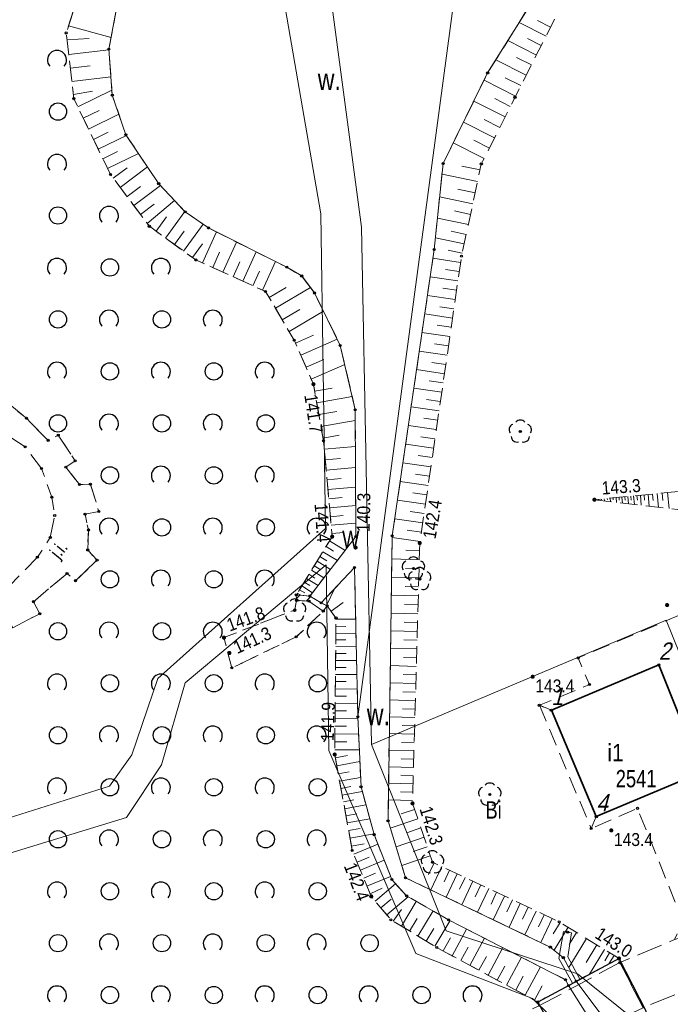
# Model space of a CAD drawing. Header units: metres. Extents: x 5548743 to 5556416, y 5707500 to 5714000.
# Tile 172 of 244: x 5554220 to 5554276, y 5710543 to 5710629. Entities that reach past the tile are written whole.
import ezdxf
from ezdxf.enums import TextEntityAlignment as Align

# ---------------------------------------------------------------- set-up
doc = ezdxf.new("R2010")
doc.units = ezdxf.units.M
for name, pattern in [('0.75_0.75', [1.5, 0.75, -0.75]), ('1.5_0.75', [2.25, 1.5, -0.75]), ('2.25_0.75', [3, 2.25, -0.75])]:
    doc.linetypes.add(name, pattern=pattern)
doc.layers.get('0').update_dxf_attribs({"color": 2, "lineweight": 5})
doc.styles.get("Standard").update_dxf_attribs({"font": 'Working1250', "width": 0.75})
doc.linetypes.add('otdn_1000', pattern='A,7,0,[21,ksztalty.shx,S=0.7,R=0,X=0,Y=0]', length=7)

# ---------------------------------------------------------------- blocks, each defined once
blk = doc.blocks.new('PUNKTBUD')
at = {"color": 0}
blk.add_circle((0, 0), 0.09, dxfattribs=at)
blk = doc.blocks.new('PW01')
at = {"linetype": 'Continuous', "lineweight": 13}
h = blk.add_hatch(color=0, dxfattribs=at)
edge = h.paths.add_edge_path()
edge.add_arc((0, 0), 0.18, 0, 360)
blk = doc.blocks.new('OP021')
at = {"linetype": 'Continuous', "lineweight": 13}
h = blk.add_hatch(color=0, dxfattribs=at)
edge = h.paths.add_edge_path()
edge.add_arc((0, 0), 0.1, 0, 360)
at = {"color": 0, "linetype": 'Continuous', "lineweight": -3}
for centre, start, end in [((0, 0.5), 38.316, 141.684), ((-0.476, 0.154), 110.388, 213.756), ((0.476, 0.154), 326.244, 69.612), ((-0.294, -0.404), 182.272, 285.64), ((0.294, -0.404), 254.36, 357.728), ((0.294, -0.404), 254.36, 357.728)]:
    blk.add_arc(centre, 0.5, start, end, dxfattribs=at)
blk = doc.blocks.new('OTZK1')
at = {"color": 0, "linetype": 'Continuous'}
blk.add_circle((0, 0), 0.75, dxfattribs=at)
blk = doc.blocks.new('OTZK2')
at = {"color": 0, "linetype": 'Continuous'}
blk.add_arc((0, 0), 0.825, 318.85, 221.162, dxfattribs=at)
blk = doc.blocks.new('PIKIETAW1891')
at = {"color": 0}
blk.add_circle((0, 0), 0.09, dxfattribs=at)

msp = doc.modelspace()

# ---------------------------------------------------------------- linework, layer by layer
at = {"layer": '000 Inne (niezydentyfikowane)', "color": 7, "linetype": 'CONTINUOUS', "lineweight": 18, "flags": 128}
for points in [[(5554224.34, 5710628.02), (5554228.02, 5710627.01)], [(5554265.71, 5710627.13), (5554263.38, 5710628.31)], [(5554266.1, 5710627.91), (5554264.98, 5710628.49)], [(5554224.21, 5710626.8), (5554226.12, 5710626.91)], [(5554264.88, 5710625.49), (5554262.4, 5710626.74)], [(5554265.3, 5710626.32), (5554264.1, 5710626.93)], [(5554224.36, 5710625.54), (5554227.83, 5710625.94)], [(5554263.99, 5710623.75), (5554261.36, 5710625.08)], [(5554264.44, 5710624.63), (5554263.16, 5710625.28)], [(5554224.49, 5710624.35), (5554226.21, 5710624.55)], [(5554224.63, 5710623.2), (5554228.01, 5710623.59)], [(5554263.07, 5710621.93), (5554260.34, 5710623.32)], [(5554263.53, 5710622.84), (5554262.18, 5710623.53)], [(5554224.76, 5710622.06), (5554226.42, 5710622.36)], [(5554225.14, 5710621.01), (5554228.1, 5710622.44)], [(5554262.16, 5710620.13), (5554259.45, 5710621.5)], [(5554262.61, 5710621.03), (5554261.26, 5710621.72)], [(5554225.62, 5710620.02), (5554226.99, 5710620.68)], [(5554226.07, 5710619.08), (5554228.7, 5710620.36)], [(5554261.25, 5710618.33), (5554258.56, 5710619.69)], [(5554261.7, 5710619.23), (5554260.35, 5710619.91)], [(5554226.5, 5710618.19), (5554227.76, 5710618.8)], [(5554226.91, 5710617.34), (5554229.36, 5710618.52)], [(5554260.34, 5710616.53), (5554257.67, 5710617.88)], [(5554260.8, 5710617.44), (5554259.46, 5710618.11)], [(5554227.31, 5710616.51), (5554228.59, 5710617.13)], [(5554227.72, 5710615.67), (5554230.4, 5710616.96)], [(5554228.21, 5710614.82), (5554229.42, 5710615.73)], [(5554228.81, 5710614.03), (5554231.18, 5710615.8)], [(5554259.77, 5710614.53), (5554256.7, 5710615.19)], [(5554259.99, 5710615.54), (5554258.42, 5710615.88)], [(5554229.41, 5710613.24), (5554230.57, 5710614.11)], [(5554229.99, 5710612.46), (5554232.3, 5710614.19)], [(5554259.56, 5710613.55), (5554258.08, 5710613.87)], [(5554231.16, 5710610.89), (5554233.53, 5710612.89)], [(5554259.36, 5710612.6), (5554256.49, 5710613.22)], [(5554230.57, 5710611.69), (5554231.77, 5710612.59)], [(5554232.75, 5710609.64), (5554234.42, 5710611.94)], [(5554259.16, 5710611.69), (5554257.78, 5710611.99)], [(5554231.93, 5710610.23), (5554232.82, 5710611.47)], [(5554258.98, 5710610.81), (5554256.3, 5710611.38)], [(5554233.53, 5710609.08), (5554234.37, 5710610.23)], [(5554234.31, 5710608.52), (5554235.99, 5710610.85)], [(5554235.94, 5710607.49), (5554237.15, 5710610.17)], [(5554258.79, 5710609.96), (5554257.5, 5710610.24)], [(5554237.72, 5710606.69), (5554238.9, 5710609.3)], [(5554258.62, 5710609.14), (5554256.12, 5710609.67)], [(5554235.08, 5710607.96), (5554235.95, 5710609.15)], [(5554236.83, 5710607.09), (5554237.43, 5710608.41)], [(5554239.45, 5710605.91), (5554240.6, 5710608.45)], [(5554258.45, 5710608.34), (5554257.24, 5710608.6)], [(5554238.59, 5710606.3), (5554239.17, 5710607.58)], [(5554241.14, 5710605.14), (5554242.26, 5710607.62)], [(5554258.31, 5710607.54), (5554255.91, 5710607.89)], [(5554240.3, 5710605.52), (5554240.87, 5710606.77)], [(5554258.19, 5710606.74), (5554256.99, 5710606.91)], [(5554258.08, 5710605.94), (5554255.67, 5710606.29)], [(5554241.72, 5710604.49), (5554243.19, 5710605.35)], [(5554242.27, 5710603.56), (5554245.3, 5710605.35)], [(5554257.96, 5710605.13), (5554256.76, 5710605.31)], [(5554257.84, 5710604.33), (5554255.44, 5710604.68)], [(5554242.85, 5710602.57), (5554244.38, 5710603.47)], [(5554243.45, 5710601.56), (5554246.42, 5710603.31)], [(5554257.73, 5710603.53), (5554256.52, 5710603.7)], [(5554257.61, 5710602.72), (5554255.2, 5710603.08)], [(5554257.49, 5710601.92), (5554256.29, 5710602.1)], [(5554244, 5710600.55), (5554245.56, 5710601.23)], [(5554244.46, 5710599.51), (5554247.62, 5710600.89)], [(5554257.38, 5710601.12), (5554254.96, 5710601.47)], [(5554257.14, 5710599.51), (5554254.73, 5710599.86)], [(5554257.26, 5710600.31), (5554256.05, 5710600.49)], [(5554244.92, 5710598.46), (5554246.46, 5710599.13)], [(5554245.37, 5710597.42), (5554248.27, 5710598.69)], [(5554256.91, 5710597.9), (5554254.49, 5710598.25)], [(5554257.02, 5710598.7), (5554255.82, 5710598.88)], [(5554245.66, 5710596.4), (5554247.17, 5710596.66)], [(5554256.67, 5710596.29), (5554254.26, 5710596.64)], [(5554256.79, 5710597.1), (5554255.58, 5710597.27)], [(5554245.85, 5710595.38), (5554248.91, 5710595.92)], [(5554256.55, 5710595.48), (5554255.35, 5710595.66)], [(5554256.44, 5710594.68), (5554254.02, 5710595.03)], [(5554246.03, 5710594.36), (5554247.59, 5710594.64)], [(5554256.32, 5710593.87), (5554255.11, 5710594.05)], [(5554246.21, 5710593.32), (5554249.18, 5710593.85)], [(5554256.2, 5710593.07), (5554253.78, 5710593.42)], [(5554246.39, 5710592.32), (5554247.79, 5710592.57)], [(5554256.08, 5710592.26), (5554254.87, 5710592.44)], [(5554246.5, 5710591.36), (5554249.19, 5710591.61)], [(5554255.97, 5710591.45), (5554253.55, 5710591.8)], [(5554246.58, 5710590.45), (5554247.89, 5710590.56)], [(5554255.85, 5710590.64), (5554254.64, 5710590.82)], [(5554246.66, 5710589.56), (5554249.2, 5710589.79)], [(5554255.73, 5710589.84), (5554253.31, 5710590.19)], [(5554246.74, 5710588.7), (5554247.97, 5710588.82)], [(5554255.61, 5710589.03), (5554254.4, 5710589.21)], [(5554246.81, 5710587.87), (5554249.21, 5710588.09)], [(5554255.5, 5710588.22), (5554253.07, 5710588.57)], [(5554246.88, 5710587.06), (5554248.05, 5710587.17)], [(5554255.38, 5710587.41), (5554254.17, 5710587.59)], [(5554270.75, 5710587.07), (5554270.77, 5710586.89)], [(5554271.01, 5710587.1), (5554271.02, 5710586.98)], [(5554271.26, 5710587.12), (5554271.29, 5710586.82)], [(5554271.52, 5710587.15), (5554271.53, 5710586.97)], [(5554271.77, 5710587.17), (5554271.81, 5710586.76)], [(5554272.03, 5710587.2), (5554272.05, 5710586.96)], [(5554272.28, 5710587.22), (5554272.33, 5710586.7)], [(5554272.54, 5710587.25), (5554272.57, 5710586.96)], [(5554272.79, 5710587.27), (5554272.85, 5710586.64)], [(5554273.05, 5710587.3), (5554273.08, 5710586.95)], [(5554273.3, 5710587.32), (5554273.37, 5710586.58)], [(5554273.58, 5710587.35), (5554273.62, 5710586.94)], [(5554273.88, 5710587.38), (5554273.96, 5710586.51)], [(5554274.2, 5710587.41), (5554274.24, 5710586.94)], [(5554274.55, 5710587.44), (5554274.64, 5710586.42)], [(5554274.92, 5710587.48), (5554274.98, 5710586.93)], [(5554275.33, 5710587.52), (5554275.44, 5710586.33)], [(5554275.77, 5710587.56), (5554275.83, 5710586.92)], [(5554276.24, 5710587.61), (5554276.38, 5710586.22)], [(5554246.95, 5710586.28), (5554249.22, 5710586.48)], [(5554255.26, 5710586.6), (5554252.83, 5710586.96)], [(5554269.99, 5710587), (5554269.99, 5710586.99)], [(5554270.24, 5710587.02), (5554270.25, 5710586.95)], [(5554270.5, 5710587.05), (5554270.5, 5710586.98)], [(5554247.02, 5710585.52), (5554248.12, 5710585.62)], [(5554255.14, 5710585.8), (5554253.93, 5710585.97)], [(5554247.09, 5710584.78), (5554249.22, 5710584.97)], [(5554255.02, 5710584.99), (5554252.6, 5710585.34)], [(5554247.16, 5710584.06), (5554248.19, 5710584.15)], [(5554254.79, 5710583.38), (5554252.38, 5710583.73)], [(5554254.91, 5710584.18), (5554253.69, 5710584.36)], [(5554246.65, 5710582.94), (5554247.3, 5710582.54)], [(5554246.95, 5710583.42), (5554248.3, 5710582.59)], [(5554246.12, 5710582.07), (5554246.72, 5710581.7)], [(5554246.38, 5710582.49), (5554247.63, 5710581.73)], [(5554254.75, 5710582.59), (5554253.56, 5710582.62)], [(5554245.63, 5710581.27), (5554246.19, 5710580.93)], [(5554245.87, 5710581.67), (5554247.03, 5710580.95)], [(5554254.73, 5710581.79), (5554252.35, 5710581.86)], [(5554245.17, 5710580.53), (5554245.69, 5710580.21)], [(5554245.4, 5710580.9), (5554246.47, 5710580.23)], [(5554254.69, 5710580.22), (5554252.33, 5710580.29)], [(5554254.71, 5710581.01), (5554253.52, 5710581.04)], [(5554244.54, 5710579.52), (5554245.48, 5710578.94)], [(5554244.75, 5710579.84), (5554245.23, 5710579.55)], [(5554244.95, 5710580.18), (5554245.96, 5710579.56)], [(5554254.66, 5710579.44), (5554253.49, 5710579.47)], [(5554244.16, 5710578.9), (5554244.46, 5710578.72)], [(5554244.35, 5710579.2), (5554244.8, 5710578.93)], [(5554246.68, 5710577.84), (5554247.42, 5710579.33)], [(5554254.64, 5710578.66), (5554252.31, 5710578.73)], [(5554247.09, 5710577.33), (5554248.13, 5710578.08)], [(5554254.62, 5710577.89), (5554253.46, 5710577.92)], [(5554254.6, 5710577.12), (5554252.28, 5710577.18)], [(5554247.5, 5710576.03), (5554248.37, 5710576.02)], [(5554247.51, 5710576.66), (5554249.21, 5710576.64)], [(5554254.58, 5710576.35), (5554253.42, 5710576.38)], [(5554247.5, 5710575.44), (5554249.24, 5710575.42)], [(5554254.56, 5710575.59), (5554252.26, 5710575.65)], [(5554247.49, 5710574.86), (5554248.37, 5710574.85)], [(5554247.49, 5710574.27), (5554249.27, 5710574.25)], [(5554254.53, 5710574.82), (5554253.39, 5710574.86)], [(5554247.48, 5710573.68), (5554248.38, 5710573.67)], [(5554254.51, 5710574.07), (5554252.24, 5710574.13)], [(5554247.48, 5710573.08), (5554249.3, 5710573.06)], [(5554254.47, 5710572.56), (5554252.22, 5710572.63)], [(5554254.49, 5710573.31), (5554253.36, 5710573.34)], [(5554247.46, 5710571.86), (5554249.33, 5710571.85)], [(5554247.47, 5710572.47), (5554248.39, 5710572.47)], [(5554254.45, 5710571.82), (5554253.33, 5710571.85)], [(5554247.46, 5710571.24), (5554248.4, 5710571.24)], [(5554254.43, 5710571.07), (5554252.19, 5710571.13)], [(5554247.45, 5710570.62), (5554249.35, 5710570.6)], [(5554254.41, 5710570.33), (5554253.3, 5710570.36)], [(5554247.44, 5710569.35), (5554249.38, 5710569.33)], [(5554247.45, 5710569.99), (5554248.41, 5710569.98)], [(5554254.39, 5710569.59), (5554252.17, 5710569.65)], [(5554247.44, 5710568.7), (5554248.42, 5710568.7)], [(5554254.37, 5710568.86), (5554253.27, 5710568.89)], [(5554247.43, 5710568.05), (5554249.42, 5710568.03)], [(5554254.35, 5710568.13), (5554252.15, 5710568.19)], [(5554247.42, 5710567.39), (5554248.43, 5710567.38)], [(5554247.42, 5710566.72), (5554249.48, 5710566.7)], [(5554254.31, 5710566.68), (5554252.13, 5710566.74)], [(5554254.33, 5710567.4), (5554253.23, 5710567.43)], [(5554247.41, 5710566.04), (5554248.46, 5710566.03)], [(5554254.29, 5710565.95), (5554253.2, 5710565.98)], [(5554247.4, 5710565.34), (5554249.54, 5710565.32)], [(5554254.27, 5710565.24), (5554252.11, 5710565.3)], [(5554247.45, 5710564.64), (5554248.5, 5710564.83)], [(5554247.58, 5710563.94), (5554249.58, 5710564.31)], [(5554254.25, 5710564.52), (5554253.17, 5710564.55)], [(5554247.7, 5710563.27), (5554248.66, 5710563.44)], [(5554254.23, 5710563.81), (5554252.09, 5710563.87)], [(5554247.82, 5710562.62), (5554249.64, 5710562.95)], [(5554254.19, 5710562.39), (5554252.07, 5710562.45)], [(5554254.21, 5710563.1), (5554253.14, 5710563.13)], [(5554247.94, 5710562), (5554248.8, 5710562.16)], [(5554248.04, 5710561.42), (5554249.79, 5710561.74)], [(5554254.17, 5710561.68), (5554253.11, 5710561.71)], [(5554248.15, 5710560.83), (5554249.05, 5710561)], [(5554254.15, 5710560.95), (5554252.05, 5710561.01)], [(5554248.26, 5710560.24), (5554250.11, 5710560.58)], [(5554248.37, 5710559.63), (5554249.32, 5710559.8)], [(5554254.32, 5710560.17), (5554253.17, 5710559.78)], [(5554248.49, 5710559), (5554250.44, 5710559.36)], [(5554254.59, 5710559.37), (5554252.21, 5710558.56)], [(5554248.6, 5710558.35), (5554249.61, 5710558.53)], [(5554254.86, 5710558.57), (5554253.66, 5710558.16)], [(5554248.73, 5710557.68), (5554250.8, 5710558.06)], [(5554255.14, 5710557.76), (5554252.71, 5710556.94)], [(5554248.85, 5710557), (5554249.95, 5710557.2)], [(5554249.05, 5710556.3), (5554251.14, 5710557.16)], [(5554255.41, 5710556.95), (5554254.19, 5710556.54)], [(5554249.34, 5710555.61), (5554250.38, 5710556.04)], [(5554249.62, 5710554.91), (5554251.69, 5710555.77)], [(5554255.68, 5710556.16), (5554253.21, 5710555.32)], [(5554256.01, 5710555.54), (5554255.53, 5710554.53)], [(5554256.68, 5710555.22), (5554255.73, 5710553.21)], [(5554257.35, 5710554.91), (5554256.88, 5710553.9)], [(5554249.91, 5710554.22), (5554250.94, 5710554.65)], [(5554250.19, 5710553.54), (5554252.23, 5710554.38)], [(5554258.02, 5710554.59), (5554257.07, 5710552.57)], [(5554258.7, 5710554.27), (5554258.22, 5710553.26)], [(5554259.38, 5710553.95), (5554258.42, 5710551.92)], [(5554250.47, 5710552.86), (5554251.52, 5710553.36)], [(5554250.91, 5710552.24), (5554252.68, 5710553.73)], [(5554260.05, 5710553.64), (5554259.58, 5710552.62)], [(5554260.74, 5710553.32), (5554259.78, 5710551.28)], [(5554261.42, 5710553), (5554260.94, 5710551.97)], [(5554251.4, 5710551.65), (5554252.3, 5710552.4)], [(5554251.91, 5710551.05), (5554253.76, 5710552.61)], [(5554253.18, 5710550.07), (5554254.47, 5710552.21)], [(5554262.1, 5710552.67), (5554261.14, 5710550.62)], [(5554262.79, 5710552.35), (5554262.31, 5710551.32)], [(5554252.47, 5710550.5), (5554253.19, 5710551.52)], [(5554254.61, 5710549.21), (5554255.92, 5710551.39)], [(5554263.47, 5710552.03), (5554262.51, 5710549.97)], [(5554264.16, 5710551.71), (5554263.68, 5710550.67)], [(5554264.85, 5710551.38), (5554263.88, 5710549.31)], [(5554253.89, 5710549.64), (5554254.54, 5710550.72)], [(5554256.06, 5710548.34), (5554257.39, 5710550.55)], [(5554265.55, 5710551.06), (5554265.06, 5710550.02)], [(5554266.24, 5710550.73), (5554265.27, 5710548.65)], [(5554255.33, 5710548.77), (5554255.99, 5710549.87)], [(5554257.57, 5710547.51), (5554258.82, 5710549.82)], [(5554266.94, 5710550.39), (5554266.34, 5710549.4)], [(5554267.62, 5710549.97), (5554266.4, 5710548)], [(5554256.81, 5710547.92), (5554257.43, 5710549.07)], [(5554259.12, 5710546.67), (5554260.39, 5710549.02)], [(5554269.2, 5710549), (5554267.67, 5710546.5)], [(5554268.35, 5710549.53), (5554267.71, 5710548.49)], [(5554258.34, 5710547.09), (5554258.97, 5710548.26)], [(5554260.69, 5710545.82), (5554261.97, 5710548.21)], [(5554270.12, 5710548.44), (5554269.19, 5710546.92)], [(5554270.77, 5710548.04), (5554269.46, 5710545.91)], [(5554259.9, 5710546.25), (5554260.54, 5710547.43)], [(5554262.28, 5710544.97), (5554263.58, 5710547.38)], [(5554271.21, 5710547.77), (5554270.79, 5710547.08)], [(5554271.6, 5710547.53), (5554271.16, 5710546.81)], [(5554261.48, 5710545.4), (5554262.13, 5710546.6)], [(5554263.89, 5710544.09), (5554265.22, 5710546.55)], [(5554263.08, 5710544.53), (5554263.74, 5710545.75)], [(5554264.71, 5710543.65), (5554265.37, 5710544.89)]]:
    msp.add_lwpolyline(points, dxfattribs=at)
at = {"layer": '218-kontur użytku gruntowego', "color": 3, "linetype": 'CONTINUOUS', "lineweight": 18, "flags": 128}
for points in [[(5554249.72, 5710610.6), (5554244.61, 5710648.93)], [(5554244.61, 5710648.93), (5554249.72, 5710610.6)], [(5554239.94, 5710648), (5554246.19, 5710611.74)], [(5554246.19, 5710611.74), (5554239.94, 5710648)], [(5554246.19, 5710611.74), (5554246.61, 5710584.5)], [(5554246.61, 5710584.5), (5554246.19, 5710611.74)], [(5554250.59, 5710565.79), (5554249.72, 5710610.6)], [(5554249.72, 5710610.6), (5554250.59, 5710565.79)], [(5554246.61, 5710584.5), (5554232.08, 5710571.52)], [(5554232.08, 5710571.52), (5554246.61, 5710584.5)], [(5554234.43, 5710571.13), (5554246.65, 5710581.34)], [(5554246.65, 5710581.34), (5554234.43, 5710571.13)], [(5554246.65, 5710581.34), (5554246.88, 5710565.29)], [(5554246.88, 5710565.29), (5554246.65, 5710581.34)], [(5554276.12, 5710576.56), (5554250.59, 5710565.79)], [(5554250.59, 5710565.79), (5554276.12, 5710576.56)], [(5554290.77, 5710540.33), (5554276.12, 5710576.56)], [(5554276.12, 5710576.56), (5554290.77, 5710540.33)], [(5554232.08, 5710571.52), (5554229.82, 5710564.9)], [(5554229.82, 5710564.9), (5554232.08, 5710571.52)], [(5554232.39, 5710564.05), (5554234.43, 5710571.13)], [(5554234.43, 5710571.13), (5554232.39, 5710564.05)], [(5554257.05, 5710549.65), (5554250.59, 5710565.79)], [(5554250.59, 5710565.79), (5554257.05, 5710549.65)], [(5554229.82, 5710564.9), (5554227.89, 5710562.2)], [(5554227.89, 5710562.2), (5554229.82, 5710564.9)], [(5554246.88, 5710565.29), (5554254.42, 5710547.7)], [(5554254.42, 5710547.7), (5554246.88, 5710565.29)], [(5554229.37, 5710559.47), (5554232.39, 5710564.05)], [(5554232.39, 5710564.05), (5554229.37, 5710559.47)], [(5554227.89, 5710562.2), (5554199.34, 5710553.18)], [(5554199.34, 5710553.18), (5554227.89, 5710562.2)], [(5554199.95, 5710550.5), (5554229.37, 5710559.47)], [(5554229.37, 5710559.47), (5554199.95, 5710550.5)], [(5554268.44, 5710545.93), (5554257.05, 5710549.65)], [(5554257.05, 5710549.65), (5554268.44, 5710545.93)], [(5554254.42, 5710547.7), (5554264.54, 5710543.81)], [(5554264.54, 5710543.81), (5554254.42, 5710547.7)], [(5554276.29, 5710539.62), (5554268.44, 5710545.93)], [(5554268.44, 5710545.93), (5554276.29, 5710539.62)], [(5554264.54, 5710543.81), (5554271.95, 5710536.52)], [(5554271.95, 5710536.52), (5554264.54, 5710543.81)]]:
    msp.add_lwpolyline(points, dxfattribs=at)
at = {"layer": '312-budynek ewidencyjny', "color": 7, "linetype": 'CONTINUOUS', "lineweight": 35, "flags": 128}
for points in [[(5554266.17, 5710568.76), (5554275.48, 5710572.68)], [(5554275.48, 5710572.68), (5554279.21, 5710563.41)], [(5554270.06, 5710559.55), (5554266.17, 5710568.76)], [(5554279.21, 5710563.41), (5554270.06, 5710559.55)]]:
    msp.add_lwpolyline(points, dxfattribs=at)
at = {"layer": 'chodnik', "color": 7, "linetype": '1.5_0.75', "lineweight": 18, "flags": 128}
for points in [[(5554285.83, 5710580.05), (5554285.52, 5710580.03), (5554285.21, 5710580), (5554284.9, 5710579.95), (5554284.61, 5710579.91), (5554284.31, 5710579.84), (5554284, 5710579.76), (5554283.71, 5710579.68), (5554283.41, 5710579.58), (5554283.12, 5710579.47), (5554282.84, 5710579.35), (5554282.56, 5710579.22), (5554268.49, 5710573.29), (5554269.47, 5710570.99), (5554265.13, 5710569.19), (5554266.17, 5710568.76), (5554275.48, 5710572.68), (5554279.21, 5710563.41), (5554270.06, 5710559.55), (5554269.62, 5710558.53), (5554273.63, 5710560.27), (5554277.58, 5710550.46), (5554276.84, 5710548.9), (5554282.22, 5710550.49), (5554280.23, 5710551.58), (5554277.23, 5710559.06), (5554288.55, 5710563.75), (5554288.9, 5710563.9), (5554289.26, 5710564.06), (5554289.61, 5710564.23), (5554289.94, 5710564.42), (5554290.28, 5710564.61), (5554290.6, 5710564.82), (5554290.93, 5710565.04), (5554291.23, 5710565.26), (5554291.54, 5710565.5), (5554291.84, 5710565.76), (5554292.13, 5710566.01), (5554292.4, 5710566.28), (5554292.67, 5710566.56), (5554292.91, 5710566.85), (5554293.13, 5710567.17), (5554293.33, 5710567.48), (5554293.53, 5710567.82), (5554293.7, 5710568.15), (5554293.86, 5710568.49), (5554294, 5710568.84), (5554294.13, 5710569.2), (5554294.25, 5710569.55), (5554294.35, 5710569.93), (5554294.43, 5710570.3), (5554294.49, 5710570.67), (5554294.54, 5710571.04), (5554294.57, 5710571.42), (5554294.58, 5710571.9), (5554294.55, 5710572.37), (5554294.5, 5710572.84), (5554294.43, 5710573.32), (5554294.32, 5710573.78), (5554294.2, 5710574.23), (5554294.04, 5710574.68), (5554293.86, 5710575.13), (5554293.65, 5710575.55), (5554293.42, 5710575.97), (5554293.17, 5710576.37), (5554292.89, 5710576.75), (5554292.59, 5710577.13), (5554292.27, 5710577.49), (5554291.95, 5710577.83), (5554291.59, 5710578.16), (5554291.21, 5710578.46), (5554290.81, 5710578.74), (5554290.41, 5710578.99), (5554289.98, 5710579.21), (5554289.55, 5710579.42), (5554289.1, 5710579.59), (5554288.64, 5710579.74), (5554288.18, 5710579.86), (5554287.71, 5710579.95), (5554287.23, 5710580.02), (5554286.75, 5710580.05), (5554286.44, 5710580.06), (5554286.13, 5710580.06)], [(5554265.13, 5710569.19), (5554269.62, 5710558.53), (5554270.06, 5710559.55), (5554266.17, 5710568.76)]]:
    msp.add_lwpolyline(points, close=True, dxfattribs=at)
at = {"layer": 'jezdnia', "color": 7, "linetype": '2.25_0.75', "lineweight": 18, "flags": 128}
for points in [[(5554209.26, 5710567.2), (5554210.07, 5710570.43), (5554211.02, 5710572.24), (5554212.11, 5710573.27), (5554214.51, 5710574.27), (5554217.16, 5710575.38), (5554219.14, 5710576.48), (5554219.52, 5710575.91), (5554221.86, 5710577.12), (5554221.31, 5710578.16), (5554224.21, 5710580.6), (5554224.95, 5710579.98), (5554226.81, 5710581.76), (5554226, 5710582.64), (5554226.06, 5710584.37), (5554225.77, 5710585.73), (5554226.97, 5710585.97), (5554226.23, 5710588.33), (5554225.29, 5710588.3), (5554224.1, 5710589.8), (5554224.92, 5710590.35), (5554223.45, 5710592.57), (5554222.57, 5710592.13), (5554220.69, 5710594.04), (5554218.75, 5710595.63), (5554216.74, 5710596.26), (5554214.37, 5710596.63), (5554211.11, 5710596.45), (5554206.37, 5710595.74), (5554206.5, 5710592.93), (5554211.11, 5710593.66), (5554214.9, 5710593.75), (5554218.18, 5710593.13), (5554220.58, 5710591.56), (5554222, 5710589.7), (5554222.89, 5710587.2), (5554223.14, 5710585.62), (5554222.76, 5710583.71), (5554221.64, 5710582.01), (5554219.23, 5710579.53), (5554216.32, 5710577.46), (5554213.68, 5710576.03), (5554211.23, 5710574.98), (5554209.62, 5710574.22)], [(5554312.42, 5710564.71), (5554310.11, 5710558.45), (5554309.14, 5710555.6), (5554307.76, 5710551.13), (5554306.72, 5710545.8), (5554308.05, 5710535.25), (5554310.32, 5710529.72), (5554311.39, 5710529.71), (5554309.08, 5710535.53), (5554307.78, 5710544.17), (5554308.8, 5710550.42), (5554310.37, 5710555.41), (5554311.22, 5710558.08), (5554314.06, 5710565.61), (5554315.41, 5710566.6), (5554316.7, 5710566.97), (5554319.51, 5710569.36), (5554323.45, 5710571.61), (5554336.65, 5710579.67), (5554346.65, 5710588.04), (5554344.48, 5710591.49), (5554333.48, 5710582.58), (5554320.7, 5710574.89), (5554316.68, 5710572.84), (5554314.02, 5710571.97), (5554312.77, 5710571.62), (5554310.73, 5710569.38), (5554309.15, 5710567.55), (5554307.11, 5710565.76), (5554297.1, 5710557.11), (5554293.49, 5710554.64), (5554282.22, 5710550.49), (5554276.84, 5710548.9), (5554272.11, 5710546.91), (5554274.11, 5710543.01), (5554281.66, 5710546.07), (5554294.67, 5710550.67), (5554295.77, 5710549.34), (5554298.32, 5710550.98), (5554297.29, 5710552.1), (5554299.24, 5710553.4), (5554302.69, 5710556.36), (5554303.7, 5710555.21), (5554305.86, 5710557.12), (5554304.82, 5710558.21), (5554307.02, 5710560.02), (5554308.04, 5710558.88), (5554310.23, 5710560.82), (5554309.23, 5710561.94)], [(5554267.04, 5710539.62), (5554274.11, 5710543.01), (5554272.11, 5710546.91), (5554265.09, 5710543.16)]]:
    msp.add_lwpolyline(points, close=True, dxfattribs=at)
at = {"layer": 'most', "color": 7, "linetype": 'CONTINUOUS', "lineweight": 25, "flags": 128}
msp.add_lwpolyline([(5554264.99, 5710543.5), (5554267.34, 5710539.23), (5554274.4, 5710542.64), (5554272.03, 5710547.27)], close=True, dxfattribs=at)
at = {"layer": 'rów melioracyjny (poligon)', "color": 7, "linetype": '0.75_0.75', "lineweight": 18, "flags": 128}
msp.add_lwpolyline([(5554237.8, 5710575.05), (5554238.49, 5710572.43), (5554244.06, 5710575.11), (5554246.41, 5710577.35), (5554245.17, 5710578.2), (5554244.09, 5710578.28), (5554243.94, 5710577.45)], close=True, dxfattribs=at)
at = {"layer": 'skarpa nieumocniona', "color": 7, "linetype": '1.5_0.75', "lineweight": 18, "flags": 128}
for points in [[(5554241.07, 5710637.57), (5554241.92, 5710638.34), (5554242.27, 5710640.44), (5554241.78, 5710651.09), (5554241.81, 5710653.76), (5554240.5, 5710652.6), (5554239.46, 5710650.75), (5554239.4, 5710644.13), (5554239.87, 5710639.74), (5554236.1, 5710639.54), (5554231.29, 5710638.14), (5554227.48, 5710635.01), (5554225.34, 5710631.1), (5554224.14, 5710627.4), (5554224.8, 5710621.71), (5554227.97, 5710615.15), (5554231.34, 5710610.66), (5554235.37, 5710607.75), (5554241.41, 5710605.02), (5554243.89, 5710600.81), (5554245.56, 5710596.99), (5554246.43, 5710592.08), (5554247.18, 5710583.79), (5554244.07, 5710578.75), (5554245.25, 5710578.65), (5554249.23, 5710583.8), (5554249.18, 5710594.78), (5554247.88, 5710600.35), (5554245.65, 5710604.89), (5554244.54, 5710606.36), (5554243.25, 5710607.12), (5554236.46, 5710610.52), (5554234.44, 5710611.92), (5554232.15, 5710614.35), (5554229.31, 5710618.59), (5554228.13, 5710622.02), (5554227.83, 5710626), (5554228.47, 5710629.38), (5554230.01, 5710632.63), (5554231.15, 5710634.17), (5554232.61, 5710635.1), (5554236.5, 5710636.4)], [(5554241.07, 5710637.57), (5554241.92, 5710638.34), (5554242.27, 5710640.44), (5554241.78, 5710651.09), (5554241.81, 5710653.76), (5554240.5, 5710652.6), (5554239.46, 5710650.75), (5554239.4, 5710644.13), (5554239.87, 5710639.74), (5554236.1, 5710639.54), (5554231.29, 5710638.14), (5554227.48, 5710635.01), (5554225.34, 5710631.1), (5554224.14, 5710627.4), (5554224.8, 5710621.71), (5554227.97, 5710615.15), (5554231.34, 5710610.66), (5554235.37, 5710607.75), (5554241.41, 5710605.02), (5554243.89, 5710600.81), (5554245.56, 5710596.99), (5554246.43, 5710592.08), (5554247.18, 5710583.79), (5554244.07, 5710578.75), (5554245.25, 5710578.65), (5554249.23, 5710583.8), (5554249.18, 5710594.78), (5554247.88, 5710600.35), (5554245.65, 5710604.89), (5554244.54, 5710606.36), (5554243.25, 5710607.12), (5554236.46, 5710610.52), (5554234.44, 5710611.92), (5554232.15, 5710614.35), (5554229.31, 5710618.59), (5554228.13, 5710622.02), (5554227.83, 5710626), (5554228.47, 5710629.38), (5554230.01, 5710632.63), (5554231.15, 5710634.17), (5554232.61, 5710635.1), (5554236.5, 5710636.4)], [(5554260.05, 5710643.23), (5554260.25, 5710640.12), (5554263.2, 5710640.32), (5554264.85, 5710638.55), (5554264.91, 5710630.76), (5554260.65, 5710623.94), (5554256.79, 5710616.09), (5554256.02, 5710608.66), (5554252.38, 5710583.86), (5554252.02, 5710559.18), (5554253.54, 5710554.26), (5554266.08, 5710548.26), (5554267.21, 5710547.34), (5554268.32, 5710545.31), (5554272.03, 5710547.27), (5554266.84, 5710550.45), (5554255.87, 5710555.6), (5554254.14, 5710560.7), (5554254.77, 5710583.24), (5554258.39, 5710608.08), (5554260.1, 5710616.06), (5554263.02, 5710621.83), (5554267.09, 5710629.86), (5554267.29, 5710638.97), (5554264.58, 5710642.64)], [(5554260.05, 5710643.23), (5554260.25, 5710640.12), (5554263.2, 5710640.32), (5554264.85, 5710638.55), (5554264.91, 5710630.76), (5554260.65, 5710623.94), (5554256.79, 5710616.09), (5554256.02, 5710608.66), (5554252.38, 5710583.86), (5554252.02, 5710559.18), (5554253.54, 5710554.26), (5554266.08, 5710548.26), (5554267.21, 5710547.34), (5554268.32, 5710545.31), (5554272.03, 5710547.27), (5554266.84, 5710550.45), (5554255.87, 5710555.6), (5554254.14, 5710560.7), (5554254.77, 5710583.24), (5554258.39, 5710608.08), (5554260.1, 5710616.06), (5554263.02, 5710621.83), (5554267.09, 5710629.86), (5554267.29, 5710638.97), (5554264.58, 5710642.64)], [(5554269.9, 5710586.99), (5554287.85, 5710584.85), (5554290.8, 5710584.46), (5554299.66, 5710584.54), (5554307.48, 5710585.38), (5554309.53, 5710582.01), (5554312.49, 5710572.49), (5554312.77, 5710571.62), (5554314.02, 5710571.97), (5554316.87, 5710572.95), (5554311.24, 5710585.47), (5554309.18, 5710587.32), (5554300.72, 5710589.35), (5554287.64, 5710588.71)], [(5554269.9, 5710586.99), (5554287.85, 5710584.85), (5554290.8, 5710584.46), (5554299.66, 5710584.54), (5554307.48, 5710585.38), (5554309.53, 5710582.01), (5554312.49, 5710572.49), (5554312.77, 5710571.62), (5554314.02, 5710571.97), (5554316.87, 5710572.95), (5554311.24, 5710585.47), (5554309.18, 5710587.32), (5554300.72, 5710589.35), (5554287.64, 5710588.71)], [(5554253.63, 5710552.69), (5554252.34, 5710554.11), (5554250.82, 5710557.99), (5554249.68, 5710562.13), (5554249.41, 5710568.2), (5554249.11, 5710581.12), (5554246.23, 5710578.06), (5554246.75, 5710577.8), (5554247.51, 5710576.75), (5554247.4, 5710564.93), (5554248.92, 5710556.62), (5554250.56, 5710552.65), (5554252.27, 5710550.62), (5554256.25, 5710548.22), (5554264.99, 5710543.5), (5554267.66, 5710544.93), (5554267.4, 5710545.43), (5554257.26, 5710550.62)], [(5554253.63, 5710552.69), (5554252.34, 5710554.11), (5554250.82, 5710557.99), (5554249.68, 5710562.13), (5554249.41, 5710568.2), (5554249.11, 5710581.12), (5554246.23, 5710578.06), (5554246.75, 5710577.8), (5554247.51, 5710576.75), (5554247.4, 5710564.93), (5554248.92, 5710556.62), (5554250.56, 5710552.65), (5554252.27, 5710550.62), (5554256.25, 5710548.22), (5554264.99, 5710543.5), (5554267.66, 5710544.93), (5554267.4, 5710545.43), (5554257.26, 5710550.62)]]:
    msp.add_lwpolyline(points, close=True, dxfattribs=at)
at = {"layer": 'woda stojąca', "color": 141, "linetype": 'CONTINUOUS', "lineweight": 18, "flags": 128}
msp.add_lwpolyline([(5554228.47, 5710629.38), (5554227.83, 5710626), (5554228.13, 5710622.02), (5554229.31, 5710618.59), (5554232.15, 5710614.35), (5554234.44, 5710611.92), (5554236.46, 5710610.52), (5554243.25, 5710607.12), (5554244.54, 5710606.36), (5554245.65, 5710604.89), (5554247.88, 5710600.35), (5554249.18, 5710594.78), (5554249.23, 5710583.8), (5554245.25, 5710578.65), (5554246.23, 5710578.06), (5554249.11, 5710581.12), (5554249.41, 5710568.2), (5554259.05, 5710640.07)], dxfattribs=at)
msp.add_lwpolyline([(5554249.41, 5710568.2), (5554249.68, 5710562.13), (5554250.82, 5710557.99), (5554252.34, 5710554.11), (5554253.63, 5710552.69), (5554257.26, 5710550.62), (5554267.4, 5710545.43), (5554267.66, 5710544.93), (5554268.32, 5710545.31), (5554267.21, 5710547.34), (5554266.08, 5710548.26), (5554253.54, 5710554.26), (5554252.02, 5710559.18), (5554252.38, 5710583.86), (5554256.02, 5710608.66), (5554256.79, 5710616.09), (5554260.65, 5710623.94), (5554264.91, 5710630.76), (5554264.85, 5710638.55), (5554263.2, 5710640.32), (5554260.25, 5710640.12), (5554259.05, 5710640.07)], close=True, dxfattribs=at)
at = {"layer": 'zadrzewienie  zakrzewienie', "color": 7, "linetype": '1.5_0.75', "lineweight": 18, "flags": 128}
msp.add_lwpolyline([(5554234.7, 5710533.19), (5554245.25, 5710535.4), (5554254.45, 5710538.4), (5554265.09, 5710543.16), (5554264.99, 5710543.5), (5554256.25, 5710548.22), (5554252.27, 5710550.62), (5554250.56, 5710552.65), (5554248.92, 5710556.62), (5554247.4, 5710564.93), (5554247.51, 5710576.75), (5554246.75, 5710577.8), (5554246.41, 5710577.35), (5554244.06, 5710575.11), (5554238.49, 5710572.43), (5554237.8, 5710575.05), (5554243.94, 5710577.45), (5554244.09, 5710578.28), (5554244.07, 5710578.75), (5554247.18, 5710583.79), (5554246.43, 5710592.08), (5554245.56, 5710596.99), (5554243.89, 5710600.81), (5554241.41, 5710605.02), (5554235.37, 5710607.75), (5554231.34, 5710610.66), (5554227.97, 5710615.15), (5554224.8, 5710621.71), (5554224.14, 5710627.4), (5554225.34, 5710631.1), (5554227.48, 5710635.01), (5554231.29, 5710638.14), (5554236.1, 5710639.54), (5554239.87, 5710639.74), (5554239.4, 5710644.13), (5554239.46, 5710650.75), (5554240.5, 5710652.6), (5554241.81, 5710653.76), (5554239.58, 5710654.68), (5554234.37, 5710653.94), (5554224.25, 5710653.14), (5554216.14, 5710651.7), (5554209.52, 5710647.69), (5554188.34, 5710640.83), (5554196.26, 5710624.04), (5554199.26, 5710616.56), (5554203.12, 5710605.81), (5554204.7, 5710599.72), (5554206.37, 5710595.74), (5554211.11, 5710596.45), (5554214.37, 5710596.63), (5554216.74, 5710596.26), (5554218.75, 5710595.63), (5554220.69, 5710594.04), (5554222.57, 5710592.13), (5554223.45, 5710592.57), (5554224.92, 5710590.35), (5554224.1, 5710589.8), (5554225.29, 5710588.3), (5554226.23, 5710588.33), (5554226.97, 5710585.97), (5554225.77, 5710585.73), (5554226.06, 5710584.37), (5554226, 5710582.64), (5554226.81, 5710581.76), (5554224.95, 5710579.98), (5554224.21, 5710580.6), (5554221.31, 5710578.16), (5554221.86, 5710577.12), (5554219.52, 5710575.91), (5554219.14, 5710576.48), (5554217.16, 5710575.38), (5554214.51, 5710574.27), (5554212.11, 5710573.27), (5554211.02, 5710572.24), (5554210.07, 5710570.43), (5554209.26, 5710567.2), (5554209.36, 5710553.78), (5554209.22, 5710548.85), (5554209.77, 5710544.79), (5554210.79, 5710540.34), (5554212.56, 5710534.54), (5554213.38, 5710532.79), (5554211.93, 5710531.51), (5554224.88, 5710531.96), (5554224.79, 5710533.5), (5554227.82, 5710533.76), (5554227.98, 5710532.26)], close=True, dxfattribs=at)
at = {"layer": 'ściana oporowa (linia)', "color": 0, "linetype": 'otdn_1000', "lineweight": 18}
for p, q in [((5554267.235, 5710549.598), (5554266.824, 5710547.275)), ((5554267.235, 5710549.598), (5554267.58, 5710549.54)), ((5554266.824, 5710547.275), (5554268.013, 5710545.142)), ((5554268.013, 5710545.142), (5554268.32, 5710545.31))]:
    msp.add_line(p, q, dxfattribs=at)
at = {"layer": 'ściana oporowa (linia)', "color": 0, "lineweight": 18}
for p, q in [((5554267.925, 5710549.482), (5554267.58, 5710549.54)), ((5554267.925, 5710549.482), (5554267.596, 5710547.405)), ((5554267.596, 5710547.405), (5554268.627, 5710545.478)), ((5554268.627, 5710545.478), (5554268.32, 5710545.31))]:
    msp.add_line(p, q, dxfattribs=at)
at = {"layer": 'ściana oporowa (poligon)', "color": 7, "linetype": 'CONTINUOUS', "lineweight": 18, "flags": 128}
for points in [[(5554244.09, 5710578.28), (5554245.17, 5710578.2), (5554246.41, 5710577.35), (5554246.75, 5710577.8), (5554246.23, 5710578.06), (5554245.25, 5710578.65), (5554244.07, 5710578.75)], [(5554244.09, 5710578.28), (5554245.17, 5710578.2), (5554246.41, 5710577.35), (5554246.75, 5710577.8), (5554246.23, 5710578.06), (5554245.25, 5710578.65), (5554244.07, 5710578.75)], [(5554270.76, 5710540), (5554271.67, 5710540.84), (5554268.32, 5710545.31), (5554267.66, 5710544.93)], [(5554270.76, 5710540), (5554271.67, 5710540.84), (5554268.32, 5710545.31), (5554267.66, 5710544.93)]]:
    msp.add_lwpolyline(points, close=True, dxfattribs=at)
for points in [[(5554244.084, 5710578.425), (5554244.383, 5710578.723)], [(5554244.937, 5710578.217), (5554245.325, 5710578.605)]]:
    msp.add_lwpolyline(points, dxfattribs=at)

# ---------------------------------------------------------------- block references
at = {"layer": 'drzewo liściaste', "color": 94, "linetype": 'CONTINUOUS', "lineweight": 18}
for p in [(5554263.48, 5710592.89), (5554254.22, 5710581.04), (5554254.76, 5710580.12), (5554243.93, 5710577.4), (5554260.84, 5710561.46), (5554255.87, 5710555.6)]:
    msp.add_blockref('OP021', p, dxfattribs=at)
at = {"layer": 'pikieta naturalna', "color": 7, "linetype": 'CONTINUOUS', "lineweight": 13}
for p in [(5554245.56, 5710596.99), (5554269.9, 5710586.99), (5554247.18, 5710583.79), (5554249.21, 5710582.85), (5554254.77, 5710583.24), (5554276.2, 5710577.87), (5554237.8, 5710575.05), (5554238.28, 5710573.72), (5554264.55, 5710571.66), (5554247.4, 5710564.93), (5554254.14, 5710560.7), (5554271.36, 5710558.36), (5554250.56, 5710552.65), (5554272.03, 5710547.27)]:
    msp.add_blockref('PW01', p, dxfattribs=at)
at = {"layer": 'Punkt budynku', "color": 5, "linetype": 'CONTINUOUS', "lineweight": 13}
for p in [(5554275.48, 5710572.68), (5554266.17, 5710568.76), (5554270.06, 5710559.55)]:
    msp.add_blockref('PUNKTBUD', p, dxfattribs=at)
at = {"layer": 'Punkt roboczy BDOT GESUT K1', "color": 6, "linetype": 'CONTINUOUS', "lineweight": 18}
for p in [(5554224.14, 5710627.4), (5554224.14, 5710627.4), (5554227.83, 5710626), (5554227.83, 5710626), (5554260.65, 5710623.94), (5554260.65, 5710623.94), (5554228.13, 5710622.02), (5554228.13, 5710622.02), (5554224.8, 5710621.71), (5554224.8, 5710621.71), (5554263.02, 5710621.83), (5554229.31, 5710618.59), (5554229.31, 5710618.59), (5554256.79, 5710616.09), (5554256.79, 5710616.09), (5554260.1, 5710616.06), (5554227.97, 5710615.15), (5554227.97, 5710615.15), (5554232.15, 5710614.35), (5554232.15, 5710614.35), (5554234.44, 5710611.92), (5554234.44, 5710611.92), (5554231.34, 5710610.66), (5554231.34, 5710610.66), (5554236.46, 5710610.52), (5554236.46, 5710610.52), (5554256.02, 5710608.66), (5554256.02, 5710608.66), (5554235.37, 5710607.75), (5554235.37, 5710607.75), (5554258.39, 5710608.08), (5554243.25, 5710607.12), (5554243.25, 5710607.12), (5554244.54, 5710606.36), (5554244.54, 5710606.36), (5554241.41, 5710605.02), (5554241.41, 5710605.02), (5554245.65, 5710604.89), (5554245.65, 5710604.89), (5554243.89, 5710600.81), (5554243.89, 5710600.81), (5554247.88, 5710600.35), (5554247.88, 5710600.35), (5554245.56, 5710596.99), (5554245.56, 5710596.99), (5554245.56, 5710596.99), (5554249.18, 5710594.78), (5554249.18, 5710594.78), (5554220.69, 5710594.04), (5554220.69, 5710594.04), (5554222.57, 5710592.13), (5554222.57, 5710592.13), (5554223.45, 5710592.57), (5554223.45, 5710592.57), (5554263.48, 5710592.89), (5554220.58, 5710591.56), (5554246.43, 5710592.08), (5554246.43, 5710592.08), (5554222, 5710589.7), (5554224.1, 5710589.8), (5554224.1, 5710589.8), (5554224.92, 5710590.35), (5554224.92, 5710590.35), (5554225.29, 5710588.3), (5554225.29, 5710588.3), (5554226.23, 5710588.33), (5554226.23, 5710588.33), (5554222.89, 5710587.2), (5554269.9, 5710586.99), (5554269.9, 5710586.99), (5554223.14, 5710585.62), (5554225.77, 5710585.73), (5554225.77, 5710585.73), (5554226.97, 5710585.97), (5554226.97, 5710585.97), (5554222.76, 5710583.71), (5554226.06, 5710584.37), (5554226.06, 5710584.37), (5554247.18, 5710583.79), (5554247.18, 5710583.79), (5554247.18, 5710583.79), (5554249.23, 5710583.8), (5554249.23, 5710583.8), (5554252.38, 5710583.86), (5554252.38, 5710583.86), (5554249.21, 5710582.85), (5554254.77, 5710583.24), (5554254.77, 5710583.24), (5554221.64, 5710582.01), (5554226, 5710582.64), (5554226, 5710582.64), (5554226.81, 5710581.76), (5554226.81, 5710581.76), (5554249.11, 5710581.12), (5554249.11, 5710581.12), (5554254.22, 5710581.04), (5554224.21, 5710580.6), (5554224.21, 5710580.6), (5554224.95, 5710579.98), (5554224.95, 5710579.98), (5554254.76, 5710580.12), (5554244.07, 5710578.75), (5554244.07, 5710578.75), (5554244.07, 5710578.75), (5554245.25, 5710578.65), (5554245.25, 5710578.65), (5554245.25, 5710578.65), (5554221.31, 5710578.16), (5554221.31, 5710578.16), (5554244.09, 5710578.28), (5554244.09, 5710578.28), (5554244.09, 5710578.28), (5554245.17, 5710578.2), (5554245.17, 5710578.2), (5554246.23, 5710578.06), (5554246.23, 5710578.06), (5554246.23, 5710578.06), (5554246.75, 5710577.8), (5554246.75, 5710577.8), (5554246.75, 5710577.8), (5554276.2, 5710577.87), (5554221.86, 5710577.12), (5554221.86, 5710577.12), (5554243.93, 5710577.4), (5554243.94, 5710577.45), (5554243.94, 5710577.45), (5554246.41, 5710577.35), (5554246.41, 5710577.35), (5554246.41, 5710577.35), (5554247.51, 5710576.75), (5554247.51, 5710576.75), (5554237.8, 5710575.05), (5554237.8, 5710575.05), (5554237.8, 5710575.05), (5554244.06, 5710575.11), (5554244.06, 5710575.11), (5554238.28, 5710573.72), (5554268.49, 5710573.29), (5554275.48, 5710572.68), (5554238.49, 5710572.43), (5554238.49, 5710572.43), (5554264.55, 5710571.66), (5554269.47, 5710570.99), (5554265.13, 5710569.19), (5554265.13, 5710569.19), (5554266.17, 5710568.76), (5554266.17, 5710568.76), (5554249.41, 5710568.2), (5554249.41, 5710568.2), (5554249.41, 5710568.2), (5554247.4, 5710564.93), (5554247.4, 5710564.93), (5554247.4, 5710564.93), (5554249.68, 5710562.13), (5554249.68, 5710562.13), (5554260.84, 5710561.46), (5554254.14, 5710560.7), (5554254.14, 5710560.7), (5554273.63, 5710560.27), (5554252.02, 5710559.18), (5554252.02, 5710559.18), (5554270.06, 5710559.55), (5554270.06, 5710559.55), (5554250.82, 5710557.99), (5554250.82, 5710557.99), (5554269.62, 5710558.53), (5554269.62, 5710558.53), (5554271.36, 5710558.36), (5554248.92, 5710556.62), (5554248.92, 5710556.62), (5554255.87, 5710555.6), (5554255.87, 5710555.6), (5554252.34, 5710554.11), (5554252.34, 5710554.11), (5554253.54, 5710554.26), (5554253.54, 5710554.26), (5554250.56, 5710552.65), (5554250.56, 5710552.65), (5554250.56, 5710552.65), (5554253.63, 5710552.69), (5554253.63, 5710552.69), (5554252.27, 5710550.62), (5554252.27, 5710550.62), (5554257.26, 5710550.62), (5554257.26, 5710550.62), (5554266.84, 5710550.45), (5554267.58, 5710549.54), (5554256.25, 5710548.22), (5554256.25, 5710548.22), (5554266.08, 5710548.26), (5554266.08, 5710548.26), (5554267.21, 5710547.34), (5554267.21, 5710547.34), (5554267.21, 5710547.34), (5554272.03, 5710547.27), (5554272.03, 5710547.27), (5554272.03, 5710547.27), (5554272.11, 5710546.91), (5554272.11, 5710546.91), (5554267.4, 5710545.43), (5554267.4, 5710545.43), (5554268.32, 5710545.31), (5554268.32, 5710545.31), (5554268.32, 5710545.31), (5554268.32, 5710545.31), (5554267.66, 5710544.93), (5554267.66, 5710544.93), (5554267.66, 5710544.93), (5554264.99, 5710543.5), (5554264.99, 5710543.5), (5554264.99, 5710543.5)]:
    msp.add_blockref('PIKIETAW1891', p, dxfattribs=at)
at = {"layer": 'zadrzewienie  zakrzewienie', "color": 7, "linetype": 'CONTINUOUS', "lineweight": 18}
for name, p in [('OTZK2', (5554223.339, 5710625.062)), ('OTZK1', (5554223.426, 5710620.596)), ('OTZK2', (5554223.339, 5710616.062)), ('OTZK1', (5554223.426, 5710611.596)), ('OTZK2', (5554227.839, 5710611.562)), ('OTZK2', (5554223.339, 5710607.062)), ('OTZK1', (5554227.926, 5710607.096)), ('OTZK2', (5554232.339, 5710607.062)), ('OTZK1', (5554223.426, 5710602.596)), ('OTZK2', (5554227.839, 5710602.562)), ('OTZK1', (5554232.426, 5710602.596)), ('OTZK2', (5554236.839, 5710602.562)), ('OTZK2', (5554223.339, 5710598.062)), ('OTZK1', (5554227.926, 5710598.096)), ('OTZK2', (5554232.339, 5710598.062)), ('OTZK1', (5554236.926, 5710598.096)), ('OTZK2', (5554241.339, 5710598.062)), ('OTZK1', (5554223.426, 5710593.596)), ('OTZK2', (5554227.839, 5710593.562)), ('OTZK1', (5554232.426, 5710593.596)), ('OTZK2', (5554236.839, 5710593.562)), ('OTZK1', (5554241.426, 5710593.596)), ('OTZK1', (5554227.926, 5710589.096)), ('OTZK2', (5554232.339, 5710589.062)), ('OTZK1', (5554236.926, 5710589.096)), ('OTZK2', (5554241.339, 5710589.062)), ('OTZK2', (5554227.839, 5710584.562)), ('OTZK2', (5554236.839, 5710584.562)), ('OTZK2', (5554245.839, 5710584.562)), ('OTZK1', (5554232.426, 5710584.596)), ('OTZK1', (5554241.426, 5710584.596)), ('OTZK1', (5554227.926, 5710580.096)), ('OTZK2', (5554232.339, 5710580.062)), ('OTZK1', (5554236.926, 5710580.096)), ('OTZK2', (5554241.339, 5710580.062)), ('OTZK1', (5554223.426, 5710575.596)), ('OTZK2', (5554227.839, 5710575.562)), ('OTZK1', (5554232.426, 5710575.596)), ('OTZK2', (5554236.839, 5710575.562)), ('OTZK2', (5554245.839, 5710575.562)), ('OTZK2', (5554223.339, 5710571.062)), ('OTZK1', (5554227.926, 5710571.096)), ('OTZK2', (5554232.339, 5710571.062)), ('OTZK1', (5554236.926, 5710571.096)), ('OTZK2', (5554241.339, 5710571.062)), ('OTZK1', (5554245.926, 5710571.096)), ('OTZK2', (5554227.839, 5710566.562)), ('OTZK2', (5554236.839, 5710566.562)), ('OTZK2', (5554245.839, 5710566.562)), ('OTZK1', (5554223.426, 5710566.596)), ('OTZK1', (5554232.426, 5710566.596)), ('OTZK1', (5554241.426, 5710566.596)), ('OTZK2', (5554223.339, 5710562.062)), ('OTZK1', (5554227.926, 5710562.096)), ('OTZK2', (5554232.339, 5710562.062)), ('OTZK1', (5554236.926, 5710562.096)), ('OTZK2', (5554241.339, 5710562.062)), ('OTZK1', (5554245.926, 5710562.096)), ('OTZK1', (5554223.426, 5710557.596)), ('OTZK2', (5554227.839, 5710557.562)), ('OTZK1', (5554232.426, 5710557.596)), ('OTZK2', (5554236.839, 5710557.562)), ('OTZK1', (5554241.426, 5710557.596)), ('OTZK2', (5554245.839, 5710557.562)), ('OTZK2', (5554223.339, 5710553.062)), ('OTZK1', (5554227.926, 5710553.096)), ('OTZK2', (5554232.339, 5710553.062)), ('OTZK1', (5554236.926, 5710553.096)), ('OTZK2', (5554241.339, 5710553.062)), ('OTZK1', (5554245.926, 5710553.096)), ('OTZK1', (5554223.426, 5710548.596)), ('OTZK2', (5554227.839, 5710548.562)), ('OTZK1', (5554232.426, 5710548.596)), ('OTZK2', (5554236.839, 5710548.562)), ('OTZK1', (5554241.426, 5710548.596)), ('OTZK2', (5554245.839, 5710548.562)), ('OTZK1', (5554250.426, 5710548.596)), ('OTZK2', (5554223.339, 5710544.062)), ('OTZK1', (5554227.926, 5710544.096)), ('OTZK2', (5554232.339, 5710544.062)), ('OTZK1', (5554236.926, 5710544.096)), ('OTZK2', (5554241.339, 5710544.062)), ('OTZK1', (5554245.926, 5710544.096)), ('OTZK2', (5554250.339, 5710544.062)), ('OTZK1', (5554254.926, 5710544.096)), ('OTZK2', (5554259.339, 5710544.062))]:
    msp.add_blockref(name, p, dxfattribs=at)

# ---------------------------------------------------------------- texts
at = {"layer": '210-oznaczenie konturu użytku gruntowego', "color": 3, "linetype": 'CONTINUOUS', "lineweight": 18, "width": 0.79}
for s, p in [('W', (5554248.04, 5710582.81)), ('Bi', (5554260.46, 5710559.38))]:
    msp.add_text(s, height=1.5, dxfattribs=at).set_placement(p)
at = {"layer": '312-oznaczenie budynku ewidencyjnego', "color": 7, "linetype": 'CONTINUOUS', "lineweight": 18, "width": 0.79}
msp.add_text('2541', height=1.5, dxfattribs=at).set_placement((5554271.75, 5710563.59), align=Align.TOP_LEFT)
at = {"layer": '312-oznaczenie budynku ewidencyjnego-Atr117', "color": 7, "width": 0.9}
msp.add_text('i1', height=1.5, dxfattribs=at).set_placement((5554271.72, 5710565.09), align=Align.MIDDLE_CENTER)
at = {"layer": 'jezdnia-Atr17', "color": 7, "width": 0.9}
msp.add_text('j.i.', height=1.125, rotation=50.541, dxfattribs=at).set_placement((5554223.49, 5710581.79))
at = {"layer": 'pikieta naturalna-Atr2', "color": 7, "width": 0.9}
for s, rotation, p in [('141.7', -81.236, (5554244.76, 5710596.03)), ('143.3', 4.216, (5554270.57, 5710587.43)), ('140.3', 88.956, (5554250.43, 5710584.19)), ('141.4', -86.14, (5554245.65, 5710586.64)), ('142.4', 80.391, (5554256.13, 5710583.54)), ('141.8', 19.976, (5554238.3, 5710575.56)), ('141.3', 24.367, (5554238.95, 5710573.62)), ('141.9', 88.157, (5554247.31, 5710566.07)), ('142.3', -72.608, (5554254.73, 5710560.23)), ('142.4', -68.991, (5554248.17, 5710555.29)), ('143.0', -32.854, (5554269.86, 5710549.11))]:
    msp.add_text(s, height=1.125, rotation=rotation, dxfattribs=at).set_placement(p)
for p in [(5554264.78, 5710571.43), (5554271.59, 5710558.13)]:
    msp.add_text('143.4', height=1.125, dxfattribs=at).set_placement(p, align=Align.TOP_LEFT)
at = {"layer": 'Punkt budynku-Atr104', "color": 5, "oblique": 15, "width": 0.9}
for s, p in [('2', (5554275.48, 5710572.68)), ('1', (5554266.17, 5710568.76)), ('4', (5554270.06, 5710559.55))]:
    msp.add_text(s, height=1.5, dxfattribs=at).set_placement(p, align=Align.BOTTOM_LEFT)
at = {"layer": 'woda stojąca-Atr103', "color": 141, "width": 0.8}
for p in [(5554245.93, 5710622.45), (5554250.18, 5710567.47)]:
    msp.add_text('w.', height=1.875, dxfattribs=at).set_placement(p)

doc.saveas('drawing.dxf')
